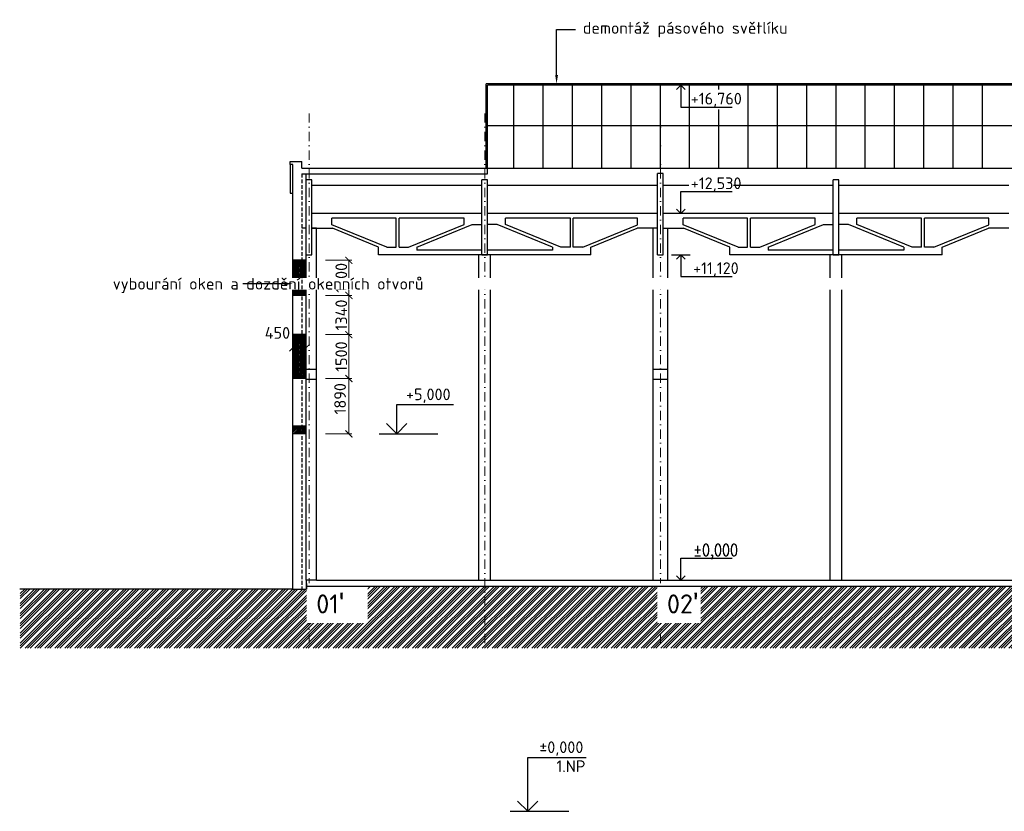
# Model space of a CAD drawing. Header units: millimetres. Extents: x -29085 to 3627694, y -159961 to 2281735.
# Tile 67 of 229: x 210044 to 243678, y 41753 to 68798. Entities that reach past the tile are written whole.
import ezdxf
from ezdxf import colors
from ezdxf.entities.mleader import LeaderData, LeaderLine
from ezdxf.enums import TextEntityAlignment as Align
from ezdxf.math import Vec2, Vec3

# ---------------------------------------------------------------- set-up
doc = ezdxf.new("R2010")
doc.units = ezdxf.units.MM
doc.linetypes.add('DASHDOT', pattern=[25.4, 12.7, -6.35, 0, -6.35])
doc.linetypes.add('DASHED', pattern=[19.05, 12.7, -6.35])
doc.styles.add('A99_kota', font='isocpeur.ttf', dxfattribs={"height": 2})
doc.styles.add('A99_popis', font='isocpeur.ttf')
doc.styles.add('ad_popis 100', font='isocpeur.ttf', dxfattribs={"height": 200})
doc.styles.add('S_T_Y_L', font='romans.shx', dxfattribs={"width": 0.8})
doc.dimstyles.new('A99_kota_200 new', dxfattribs={"dimscale": 200, "dimtxt": 2, "dimasz": 1.2, "dimexe": 0.5, "dimexo": 1.5, "dimgap": 0.3, "dimtad": 1, "dimdec": 0, "dimzin": 3, "dimdsep": 46, "dimtxsty": 'A99_kota', "dimblk": 'ARCHTICK', "dimcen": 2.5, "dimazin": 2, "dimtfac": 0.75, "dimtdec": 0, "dimtmove": 2, "dimatfit": 0, "dimfxl": 4, "dimfxlon": 1, "dimtolj": 1, "dimtzin": 0, "dimlwd": 5, "dimlwe": 5, "dimarcsym": 0})
pattern_1 = [(45, (-86071.05, 94283.25), (-42.426407, 42.426407), []), (45, (-86042.765, 94283.25), (-42.426407, 42.426407), []), (135, (-86023.026, 94288.85), (-42.426407, -42.426407), [40, -20]), (135, (-86008.883, 94302.99), (-42.426407, -42.426407), [40, -20])]

# ---------------------------------------------------------------- blocks, each defined once
blk = doc.blocks.new('*U30')
at = {"color": 0, "linetype": 'ByBlock', "lineweight": -2}
blk.add_line((-3, 0), (7, 0), dxfattribs=at)
for points in [[(0, 0), (0, 9.2), (0, 9.2), (10, 9.2)], [(-1.75, 1.75), (0, 0), (1.75, 1.75)]]:
    blk.add_lwpolyline(points, dxfattribs=at)
at = {"color": 0, "linetype": 'ByBlock', "lineweight": -2, "style": 'A99_kota'}
blk.add_attdef('VYSKA', text='', height=2, dxfattribs=at).set_placement((9.5, 11.95), align=Align.TOP_RIGHT)
blk.add_attdef('POPIS_001', (9.5, 6.7), '', height=2, dxfattribs=at)
blk = doc.blocks.new('*U38')
at = {"color": 0, "linetype": 'ByBlock', "lineweight": -2}
blk.add_line((-3, 0), (7, 0), dxfattribs=at)
for points in [[(0, 0), (0, 5), (0, 5), (9.7, 5)], [(-1.75, 1.75), (0, 0), (1.75, 1.75)]]:
    blk.add_lwpolyline(points, dxfattribs=at)
at = {"color": 0, "linetype": 'ByBlock', "lineweight": -2, "style": 'A99_kota'}
blk.add_attdef('VYSKA', text='', height=2, dxfattribs=at).set_placement((9.2, 7.75), align=Align.TOP_RIGHT)
blk.add_attdef('POPIS_001', (9.2, 2.5), '', height=2, dxfattribs=at)
blk = doc.blocks.new('_ArchTick')
at = {"color": 0, "linetype": 'ByBlock', "const_width": 0.15}
blk.add_lwpolyline([(-0.5, -0.5), (0.5, 0.5)], dxfattribs=at)
blk = doc.blocks.new('*D2413')
at = {"color": 0, "linetype": 'Continuous', "lineweight": 5}
for p, q in [((219379, 57863), (219379, 57493)), ((219829, 57858), (219829, 57493)), ((219379, 57593), (219829, 57593))]:
    blk.add_line(p, q, dxfattribs=at)
at = {"layer": 'Defpoints', "color": 0}
for p in [(219379, 58163), (219829, 58158), (219829, 57593)]:
    blk.add_point(p, dxfattribs=at)
at = {"color": 0, "lineweight": 5, "xscale": 240, "yscale": 240, "zscale": 240, "rotation": 180}
blk.add_blockref('_ArchTick', (219379, 57593), dxfattribs=at)
at = {"color": 0, "lineweight": 5, "xscale": 240, "yscale": 240, "zscale": 240}
blk.add_blockref('_ArchTick', (219829, 57593), dxfattribs=at)
at = {"color": 0, "insert": (218849, 58098), "char_height": 400, "attachment_point": 5, "style": 'A99_kota'}
blk.add_mtext('\\A1;450', dxfattribs=at)
blk = doc.blocks.new('*D2412')
at = {"color": 0, "linetype": 'Continuous', "lineweight": 5}
for p, q in [((220489, 60578), (221389, 60578)), ((221289, 60578), (221289, 59378)), ((220489, 59378), (221389, 59378))]:
    blk.add_line(p, q, dxfattribs=at)
at = {"layer": 'Defpoints', "color": 0}
for p in [(219829, 60578), (219829, 59378), (221289, 59378)]:
    blk.add_point(p, dxfattribs=at)
at = {"color": 0, "lineweight": 5, "xscale": 240, "yscale": 240, "zscale": 240}
for p, rotation in [((221289, 60578), 90), ((221289, 59378), 270)]:
    blk.add_blockref('_ArchTick', p, dxfattribs=dict(at, rotation=rotation))
at = {"color": 0, "insert": (221029, 59978), "char_height": 400, "attachment_point": 5, "rotation": 90, "style": 'A99_kota'}
blk.add_mtext('\\A1;1200', dxfattribs=at)
blk = doc.blocks.new('*D2411')
at = {"color": 0, "linetype": 'Continuous', "lineweight": 5}
for p, q in [((220489, 59378), (221389, 59378)), ((221289, 59378), (221289, 58038)), ((220489, 58038), (221389, 58038))]:
    blk.add_line(p, q, dxfattribs=at)
at = {"layer": 'Defpoints', "color": 0}
for p in [(219679, 59378), (219679, 58038), (221289, 58038)]:
    blk.add_point(p, dxfattribs=at)
at = {"color": 0, "lineweight": 5, "xscale": 240, "yscale": 240, "zscale": 240}
for p, rotation in [((221289, 59378), 90), ((221289, 58038), 270)]:
    blk.add_blockref('_ArchTick', p, dxfattribs=dict(at, rotation=rotation))
at = {"color": 0, "insert": (221029, 58708), "char_height": 400, "attachment_point": 5, "rotation": 90, "style": 'A99_kota'}
blk.add_mtext('\\A1;1340', dxfattribs=at)
blk = doc.blocks.new('*D2410')
at = {"color": 0, "linetype": 'Continuous', "lineweight": 5}
for p, q in [((220489, 58038), (221389, 58038)), ((221289, 58038), (221289, 56538)), ((220489, 56538), (221389, 56538))]:
    blk.add_line(p, q, dxfattribs=at)
at = {"layer": 'Defpoints', "color": 0}
for p in [(219679, 58038), (219679, 56538), (221289, 56538)]:
    blk.add_point(p, dxfattribs=at)
at = {"color": 0, "lineweight": 5, "xscale": 240, "yscale": 240, "zscale": 240}
for p, rotation in [((221289, 58038), 90), ((221289, 56538), 270)]:
    blk.add_blockref('_ArchTick', p, dxfattribs=dict(at, rotation=rotation))
at = {"color": 0, "insert": (221029, 57288), "char_height": 400, "attachment_point": 5, "rotation": 90, "style": 'A99_kota'}
blk.add_mtext('\\A1;1500', dxfattribs=at)
blk = doc.blocks.new('*D2409')
at = {"color": 0, "linetype": 'Continuous', "lineweight": 5}
for p, q in [((220489, 56538), (221389, 56538)), ((221289, 56538), (221289, 54648)), ((220489, 54648), (221389, 54648))]:
    blk.add_line(p, q, dxfattribs=at)
at = {"layer": 'Defpoints', "color": 0}
for p in [(219679, 56538), (219829, 54648), (221289, 54648)]:
    blk.add_point(p, dxfattribs=at)
at = {"color": 0, "lineweight": 5, "xscale": 240, "yscale": 240, "zscale": 240}
for p, rotation in [((221289, 56538), 90), ((221289, 54648), 270)]:
    blk.add_blockref('_ArchTick', p, dxfattribs=dict(at, rotation=rotation))
at = {"color": 0, "insert": (220989, 55848), "char_height": 400, "attachment_point": 5, "rotation": 90, "style": 'A99_kota'}
blk.add_mtext('\\A1;1890', dxfattribs=at)

msp = doc.modelspace()

# ---------------------------------------------------------------- hatches: boundary and pattern name
at = {"linetype": 'Continuous', "lineweight": 0, "transparency": 33554585}
h = msp.add_hatch(dxfattribs=at)
h.set_pattern_fill('ZDIVO-PLYNOSILIK', color=251, scale=0.1)
h.set_pattern_definition(pattern_1)
h.paths.add_polyline_path([(219379, 60578.3), (219829, 60578.3), (219829, 59378.3), (219379, 59378.3)])
h = msp.add_hatch(dxfattribs=at)
h.set_pattern_fill('ZDIVO-PLYNOSILIK', color=251, scale=0.1)
h.set_pattern_definition(pattern_1)
h.paths.add_polyline_path([(219379, 58038.3), (219829, 58038.3), (219829, 56538.3), (219379, 56538.3)])
h = msp.add_hatch(dxfattribs=at)
h.set_pattern_fill('ZDIVO-PLYNOSILIK', color=251, scale=0.1)
h.set_pattern_definition(pattern_1)
h.paths.add_polyline_path([(219379, 54908.3), (219829, 54908.3), (219829, 54653.3), (219379, 54653.3)])
at = {"linetype": 'Continuous', "lineweight": 0}
h = msp.add_hatch(dxfattribs=at)
h.set_pattern_fill('ZEM_PUVODNI', color=251, scale=0.3, angle=90)
h.set_pattern_definition([(225, (-794946.05, 268613.25), (169.705627, -169.705627), []), (225, (-795030.9, 268613.25), (169.705627, -169.705627), []), (225, (-795115.76, 268613.25), (169.705627, -169.705627), [])])
h.paths.add_polyline_path([(210059, 49348.3), (210059, 47323.3), (369396.5, 47323.3), (369396.5, 49228.3), (365029, 49228.3), (365029, 49448.3), (219829, 49448.3), (219829, 49348.3), (219379, 49348.3)])

# ---------------------------------------------------------------- linework, layer by layer
at = {"color": 251}
for p, q in [((358429, 66610.6), (225979, 66610.6)), ((225979, 63729.2), (225979, 66610.6)), ((358379, 66560.6), (226029, 66560.6)), ((226029, 63729.2), (226029, 66560.6)), ((226929, 63729.2), (226929, 66560.6)), ((227929, 63729.2), (227929, 66560.6)), ((228929, 63729.2), (228929, 66560.6)), ((229929, 63729.2), (229929, 66560.6)), ((230929, 63729.2), (230929, 66560.6)), ((231929, 63729.2), (231929, 66560.6)), ((232625.3, 66560.6), (232475.8, 66410.7)), ((232625.3, 66560.6), (232625.3, 65811.7)), ((232625.3, 66560.6), (232774.9, 66410.7)), ((232929, 63729.2), (232929, 66560.6)), ((233929, 66413.8), (233929, 66560.6)), ((234929, 63729.2), (234929, 66560.6)), ((235929, 63729.2), (235929, 66560.6)), ((236929, 63729.2), (236929, 66560.6)), ((237929, 63729.2), (237929, 66560.6)), ((238929, 63729.2), (238929, 66560.6)), ((239929, 63729.2), (239929, 66560.6)), ((240929, 63729.2), (240929, 66560.6)), ((241929, 63729.2), (241929, 66560.6)), ((242929, 63729.2), (242929, 66560.6)), ((232625.3, 65811.7), (234381.9, 65811.7)), ((233929, 63729.2), (233929, 65726.9)), ((226029, 65181.2), (358379, 65181.2)), ((219279, 63849), (219279, 63949.2)), ((219279, 63949.2), (219679, 63949.2)), ((219679, 63729.2), (219679, 63949.2)), ((219279, 63849), (219279, 62874.6)), ((219379, 63849), (219279, 63849)), ((219379, 49348.3), (219379, 63849)), ((219679, 63729.2), (226029, 63729.2)), ((226029, 63528.7), (226029, 63729.2)), ((226029, 63729.2), (358379, 63729.2)), ((219679, 63528.7), (226029, 63528.7)), ((219829, 49648.3), (219829, 63528.7)), ((219829, 60768.3), (219829, 63328.3)), ((219829, 60768.3), (219829, 63328.3)), ((220029, 63328.3), (219829, 63328.3)), ((220029, 60768.3), (220029, 63328.3)), ((220029, 60768.3), (220029, 63328.3)), ((225829, 60768.3), (225829, 63328.3)), ((226029, 63328.3), (225829, 63328.3)), ((226029, 60768.3), (226029, 63328.3)), ((231829, 60768.3), (231829, 63548.3)), ((232029, 63548.3), (231829, 63548.3)), ((231829, 60768.3), (231829, 63548.3)), ((232029, 63548.3), (231829, 63548.3)), ((232029, 60768.3), (232029, 63548.3)), ((232029, 60768.3), (232029, 63548.3)), ((237829, 60768.3), (237829, 63328.3)), ((238029, 63328.3), (237829, 63328.3)), ((238029, 60768.3), (238029, 63328.3)), ((225829, 63132.8), (220029, 63132.8)), ((231829, 63132.8), (226029, 63132.8)), ((232902.6, 63132.8), (232029, 63132.8)), ((232625.3, 62178.3), (232625.3, 62927.2)), ((232625.3, 62927.2), (234381.9, 62927.2)), ((237829, 63132.8), (234428.9, 63132.8)), ((243829, 63132.8), (238029, 63132.8)), ((219279, 62874.6), (219379, 62874.6)), ((232625.3, 62178.3), (232475.8, 62328.2)), ((232625.3, 62178.3), (232774.9, 62328.2)), ((225829, 62178.3), (220029, 62178.3)), ((222904, 62017.3), (220705.8, 62017.3)), ((220705.8, 61794.4), (220705.8, 62017.3)), ((222904, 61030.1), (222904, 62017.3)), ((225221.6, 62017.3), (223004, 62017.3)), ((223004, 61030.1), (223004, 62017.3)), ((225221.6, 61802.3), (225221.6, 62017.3)), ((231829, 62178.3), (226029, 62178.3)), ((228854, 62017.3), (226636.3, 62017.3)), ((226636.3, 61802.3), (226636.3, 62017.3)), ((228854, 61030.1), (228854, 62017.3)), ((231152.1, 62017.3), (228954, 62017.3)), ((228954, 61030.1), (228954, 62017.3)), ((231152.1, 61794.4), (231152.1, 62017.3)), ((237829, 62178.3), (232029, 62178.3)), ((234904, 62017.3), (232705.8, 62017.3)), ((232705.8, 61794.4), (232705.8, 62017.3)), ((234904, 61030.1), (234904, 62017.3)), ((237221.6, 62017.3), (235004, 62017.3)), ((235004, 61030.1), (235004, 62017.3)), ((237221.6, 61802.3), (237221.6, 62017.3)), ((243829, 62178.3), (238029, 62178.3)), ((240854, 62017.3), (238636.3, 62017.3)), ((238636.3, 61802.3), (238636.3, 62017.3)), ((240854, 61030.1), (240854, 62017.3)), ((243152.1, 62017.3), (240954, 62017.3)), ((240954, 61030.1), (240954, 62017.3)), ((243152.1, 61794.4), (243152.1, 62017.3)), ((219829, 61671.4), (219679, 61671.4)), ((220179, 61671.4), (220029, 61671.4)), ((220029, 61671.4), (220723.8, 61671.4)), ((220179, 49648.3), (220179, 61671.4)), ((220179, 49648.3), (220179, 61671.4)), ((222582.4, 61030.1), (220705.8, 61794.4)), ((222298.5, 61030.1), (220723.8, 61671.4)), ((223325.5, 61030.1), (225221.6, 61802.3)), ((223609.5, 61030.1), (225505.6, 61802.3)), ((225505.6, 61802.3), (225829, 61802.3)), ((226352.3, 61802.3), (226029, 61802.3)), ((228248.5, 61030.1), (226352.3, 61802.3)), ((228532.4, 61030.1), (226636.3, 61802.3)), ((229275.5, 61030.1), (231152.1, 61794.4)), ((229559.5, 61030.1), (231134.1, 61671.4)), ((231679, 61671.4), (231134.1, 61671.4)), ((231679, 49648.3), (231679, 61671.4)), ((231679, 49648.3), (231679, 61671.4)), ((231829, 61671.4), (231679, 61671.4)), ((232029, 61671.4), (232723.8, 61671.4)), ((232179, 49648.3), (232179, 61671.4)), ((234582.4, 61030.1), (232705.8, 61794.4)), ((234298.5, 61030.1), (232723.8, 61671.4)), ((235325.5, 61030.1), (237221.6, 61802.3)), ((235609.5, 61030.1), (237505.6, 61802.3)), ((237505.6, 61802.3), (237829, 61802.3)), ((238352.3, 61802.3), (238029, 61802.3)), ((240248.5, 61030.1), (238352.3, 61802.3)), ((240532.4, 61030.1), (238636.3, 61802.3)), ((241275.5, 61030.1), (243152.1, 61794.4)), ((241559.5, 61030.1), (243134.1, 61671.4)), ((243829, 61671.4), (243134.1, 61671.4)), ((222298.5, 60768.3), (222298.5, 61030.1)), ((222582.4, 61030.1), (222904, 61030.1)), ((223004, 61030.1), (223325.5, 61030.1)), ((223609.5, 61030.1), (223609.5, 60929.2)), ((225829, 60929.2), (223609.5, 60929.2)), ((228248.5, 60929.2), (226029, 60929.2)), ((228248.5, 61030.1), (228248.5, 60929.2)), ((228854, 61030.1), (228532.4, 61030.1)), ((229275.5, 61030.1), (228954, 61030.1)), ((229559.5, 60768.3), (229559.5, 61030.1)), ((234298.5, 60768.3), (234298.5, 61030.1)), ((234582.4, 61030.1), (234904, 61030.1)), ((235004, 61030.1), (235325.5, 61030.1)), ((235609.5, 61030.1), (235609.5, 60929.2)), ((237829, 60929.2), (235609.5, 60929.2)), ((240248.5, 60929.2), (238029, 60929.2)), ((240248.5, 61030.1), (240248.5, 60929.2)), ((240854, 61030.1), (240532.4, 61030.1)), ((241275.5, 61030.1), (240954, 61030.1)), ((241559.5, 60768.3), (241559.5, 61030.1)), ((219829, 60768.3), (220029, 60768.3)), ((229559.5, 60768.3), (222298.5, 60768.3)), ((225729, 49648.3), (225729, 60768.3)), ((225829, 60768.3), (226029, 60768.3)), ((226129, 49648.3), (226129, 60768.3)), ((231829, 60768.3), (232029, 60768.3)), ((232308, 60768.3), (232942.6, 60768.3)), ((232625.3, 60768.3), (232475.8, 60618.3)), ((232625.3, 60768.3), (232625.3, 60019.3)), ((232625.3, 60768.3), (232774.9, 60618.3)), ((241559.5, 60768.3), (234298.5, 60768.3)), ((237729, 49648.3), (237729, 60768.3)), ((237829, 60768.3), (238029, 60768.3)), ((238129, 49648.3), (238129, 60768.3)), ((232625.3, 60019.3), (234381.9, 60019.3)), ((220179, 56847.9), (219829, 56847.9)), ((220179, 56847.9), (219829, 56847.9)), ((232179, 56847.9), (231679, 56847.9)), ((232179, 56847.9), (231679, 56847.9)), ((220179, 56508.3), (219829, 56508.3)), ((220179, 56508.3), (219829, 56508.3)), ((232179, 56508.3), (231679, 56508.3)), ((232179, 56508.3), (231679, 56508.3)), ((232625.3, 49648.3), (232625.3, 50397.2)), ((232625.3, 50397.2), (234381.9, 50397.2)), ((232625.3, 49648.3), (232475.8, 49798.2)), ((232625.3, 49648.3), (232774.9, 49798.2)), ((220179, 49648.3), (364729, 49648.3)), ((219379, 49348.3), (210044, 49348.3))]:
    msp.add_line(p, q, dxfattribs=at)
at = {"color": 251, "linetype": 'DASHDOT', "lineweight": 5, "ltscale": 25}
for p, q in [((219929, 65598.3), (219929, 47208.3)), ((225929, 65598.3), (225929, 47208.3)), ((231929, 65598.3), (231929, 47208.3))]:
    msp.add_line(p, q, dxfattribs=at)
at = {"color": 251}
for points in [[(219829, 60578.3), (219379, 60578.3)], [(219829, 59378.3), (219379, 59378.3)], [(219829, 58038.3), (219379, 58038.3)], [(219829, 56538.3), (219379, 56538.3)], [(219829, 54908.3), (219379, 54908.3)], [(219829, 54648.3), (219379, 54648.3)], [(220179, 49648.3), (219829, 49648.3)]]:
    msp.add_lwpolyline(points, dxfattribs=at)

# ---------------------------------------------------------------- block references
at = {"color": 251, "xscale": 200, "yscale": 200, "zscale": 200}
msp.add_blockref('*U38', (222924, 54648.3), dxfattribs=at).add_auto_attribs({'VYSKA': '+5,000'})
at = {"color": 251}
ref = msp.add_blockref('*U30', (227399, 41753.3), dxfattribs=dict(at, xscale=200, yscale=200, zscale=200))
ref.add_attrib('VYSKA', '±0,000', dxfattribs={"color": 0, "linetype": 'ByBlock', "lineweight": -2, "height": 400, "style": 'A99_kota'}).set_placement((229298.8, 44143.3), align=Align.TOP_RIGHT)
ref.add_attrib('POPIS_001', '1.NP ', (228378.8, 43093.3), dxfattribs={"color": 0, "linetype": 'ByBlock', "lineweight": -2, "height": 400, "style": 'A99_kota'})

# ---------------------------------------------------------------- texts
at = {"color": 251, "style": 'A99_popis'}
for s, p in [('+16,760 ', (232969.6, 65901.4)), ('+12,530', (232969.6, 63009.9)), ('+11,120 ', (233048, 60109))]:
    msp.add_text(s, height=400, dxfattribs=at).set_placement(p)
at = {"color": 251, "style": 'S_T_Y_L', "width": 0.8}
msp.add_text('%%P0,000', height=400, dxfattribs=at).set_placement((233048, 50479.9))

# ---------------------------------------------------------------- dimensions: what is measured, and where the dimension line sits
at = {"color": 251, "linetype": 'Continuous'}
for base, p1, p2, picture, middle in [((221289, 59378.3), (219829, 60578.3), (219829, 59378.3), '*D2412', (221029, 59978.3)), ((221289, 58038.3), (219679, 59378.3), (219679, 58038.3), '*D2411', (221029, 58708.3)), ((221289, 56538.3), (219679, 58038.3), (219679, 56538.3), '*D2410', (221029, 57288.3))]:
    dim = msp.add_linear_dim(base=base, p1=p1, p2=p2, angle=90, dimstyle='A99_kota_200 new', override={"dimscale": 1, "dimtix": 1, "dimtofl": 1, "dimtmove": 2, "dimatfit": 0}, dxfattribs=at)
    dim.commit()
    dim.dimension.update_dxf_attribs({"geometry": picture, "text_midpoint": middle})
dim = msp.add_linear_dim(base=(219829, 57593.3), p1=(219379, 58163.3), p2=(219829, 58158.3), dimstyle='A99_kota_200 new', override={"dimscale": 1, "dimtix": 1, "dimtofl": 1, "dimtmove": 1, "dimatfit": 0}, dxfattribs=at)
dim.commit()
dim.dimension.update_dxf_attribs({"geometry": '*D2413', "text_midpoint": (218849, 57838.3), "dimtype": 160})
dim = msp.add_linear_dim(base=(221289, 54648.3), p1=(219679, 56538.3), p2=(219829, 54648.3), angle=90, dimstyle='A99_kota_200 new', override={"dimscale": 1, "dimtix": 1, "dimtofl": 1, "dimtmove": 2, "dimatfit": 0}, dxfattribs=at)
dim.commit()
dim.dimension.update_dxf_attribs({"geometry": '*D2409', "text_midpoint": (220989, 55848.3), "dimtype": 160})

# ---------------------------------------------------------------- next in the draw order: texts
at = {"color": 251, "lineweight": 0, "char_height": 650, "attachment_point": 1, "style": 'ad_popis 100', "bg_fill": 2}
for s, width, insert in [("01{\\fArial|b0|i0|c238|p34;\\H1.08333x;'}", 1436.482, (220174, 49218.3)), ("02{\\fArial|b0|i0|c238|p34;\\H1.08333x;'}", 832.5, (232154, 49218.3))]:
    msp.add_mtext_dynamic_manual_height_columns(s, width=width, gutter_width=1000, heights=[0], dxfattribs=dict(at, insert=insert))

# ---------------------------------------------------------------- next in the draw order: leaders
at = {"color": 251, "lineweight": 9}
ml = msp.add_multileader_mtext('Standard', dxfattribs=at)
ml.set_content('\\A1;{\\C256;demontáž pásového světlíku}', color=1, style='A99_popis')
ml.set_leader_properties(color=256, linetype='ByLayer', lineweight=-1)
ml.build(insert=Vec2(0, 0))
ml.multileader.update_dxf_attribs({"dogleg_length": 1, "arrow_head_size": 300, "scale": 200})
ctx = ml.context
ctx.base_point, ctx.scale, ctx.char_height, ctx.arrow_head_size, ctx.landing_gap_size, ctx.plane_origin = Vec3(229029, 68458.3), 200, 400, 300, 250, Vec3(231834, 60672.1)
notes = []
notes.append((ctx, [(0, (1, 1, 0), (228384, 68458.3), (1, 0), 645, [(0, [(228384, 66610.6)], 0, [])])]))
ctx.mtext.insert, ctx.mtext.width, ctx.mtext.defined_height, ctx.mtext.flow_direction = Vec3(229279, 68718.3), 7477.425, 1693.3, 5
ctx.mtext.has_bg_fill, ctx.mtext.bg_color, ctx.mtext.bg_scale_factor, ctx.mtext.bg_transparency, ctx.mtext.use_window_bg_color = 1, -1073741824, 1, 0, 1
ml = msp.add_multileader_mtext('Standard', dxfattribs=at)
ml.set_content('\\A1;{\\C256;vybourání oken a dozdění okenních otvorů}', color=1, style='A99_popis')
ml.set_leader_properties(color=256, linetype='ByLayer', lineweight=-1)
ml.build(insert=Vec2(0, 0))
ml.multileader.update_dxf_attribs({"dogleg_length": 1, "arrow_head_size": 300, "scale": 200})
ctx = ml.context
ctx.base_point, ctx.scale, ctx.char_height, ctx.arrow_head_size, ctx.landing_gap_size, ctx.plane_origin = Vec3(212971.5, 59778), 200, 400, 300, 250, Vec3(215114, 48932.2)
notes.append((ctx, [(0, (1, 1, 0), (218256.5, 59778), (-1, 0), 585, [(0, [(219379, 59778.3)], 0, [])])]))
ctx.mtext.insert, ctx.mtext.width, ctx.mtext.defined_height, ctx.mtext.flow_direction = Vec3(213221.5, 59978), 4450, 1693.3, 5
ctx.mtext.has_bg_fill, ctx.mtext.bg_color, ctx.mtext.bg_scale_factor, ctx.mtext.bg_transparency, ctx.mtext.use_window_bg_color = 1, -1073741824, 1, 0, 1
for ctx, leaders in notes:
    for number, flags, end, landing, length, lines in leaders:
        leader = LeaderData()
        leader.index, (leader.has_last_leader_line, leader.has_dogleg_vector, leader.attachment_direction) = number, flags
        leader.last_leader_point, leader.dogleg_vector, leader.dogleg_length = Vec3(end), Vec3(landing), length
        for number, points, colour, breaks in lines:
            line = LeaderLine()
            line.index, line.vertices, line.color, line.breaks = number, Vec3.list(points), colors.encode_raw_color(colour), breaks
            leader.lines.append(line)
        ctx.leaders.append(leader)

# ---------------------------------------------------------------- next in the draw order: linework, layer by layer
at = {"color": 251}
msp.add_line((219829, 49448.3), (364729, 49448.3), dxfattribs=at)
at = {"color": 251, "linetype": 'DASHED', "ltscale": 10}
msp.add_lwpolyline([(219679, 63528.7), (219679, 49348.3)], dxfattribs=at)
at = {"color": 251}
for points in [[(219829, 49648.3), (219829, 49348.3)], [(219379, 49348.3), (219829, 49348.3)]]:
    msp.add_lwpolyline(points, dxfattribs=at)

doc.saveas('drawing.dxf')
